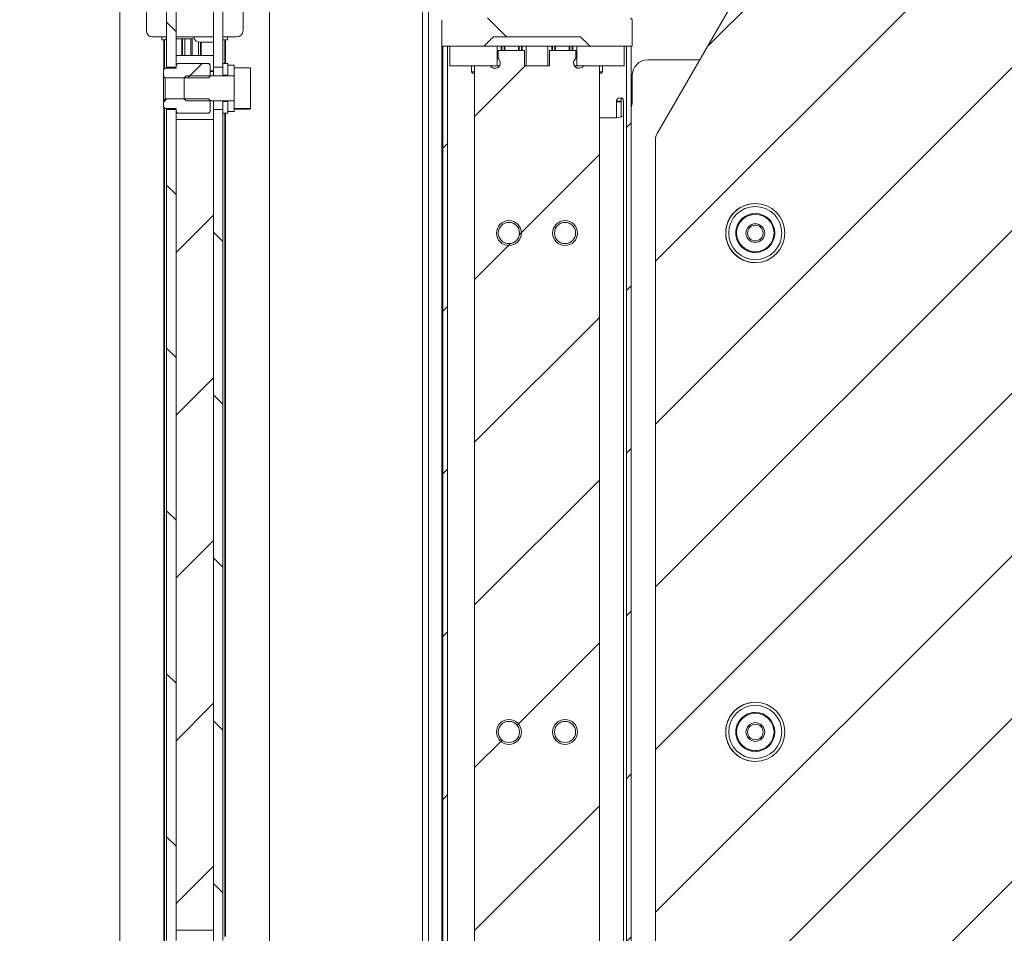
# Model space of a CAD drawing. Header units: millimetres. Extents: x 4 to 1188, y 1 to 840.
# Tile 182 of 256: x 660 to 702, y 373 to 412. Entities that reach past the tile are written whole.
import ezdxf

# ---------------------------------------------------------------- set-up
doc = ezdxf.new("R2010")
doc.units = ezdxf.units.MM
doc.layers.add('1', color=7, linetype='Continuous')
doc.styles.add('Arial Unicode MS', font='Arial Unicode MS')
doc.dimstyles.get("Standard").update_dxf_attribs({"dimtxt": 0.18, "dimasz": 0.18, "dimexe": 0.18, "dimexo": 0.0625, "dimgap": 0.09, "dimtad": 0, "dimtih": 1, "dimtoh": 1, "dimdec": 4, "dimzin": 0, "dimdsep": 46, "dimtxsty": 'Standard', "dimcen": 0.09, "dimadec": 0, "dimazin": 0, "dimtfac": 1, "dimtdec": 4, "dimtofl": 0, "dimtmove": 0, "dimatfit": 3, "dimfxl": 0, "dimtolj": 1, "dimtzin": 0, "dimarcsym": 0})

# ---------------------------------------------------------------- blocks, each defined once
blk = doc.blocks.new('_U9')
at = {"layer": '1', "color": 18, "lineweight": 35}
for p, q in [((765.566, 431.416), (765.566, 279.229)), ((687.293, 333.42), (687.293, 279.229)), ((687.293, 281.229), (765.566, 281.229))]:
    blk.add_line(p, q, dxfattribs=at)
at = {"layer": '1', "color": 18, "lineweight": 70}
for points in [[(687.293, 281.229), (690.793, 282.005), (690.793, 280.453)], [(765.566, 281.229), (762.066, 280.453), (762.066, 282.005)]]:
    blk.add_solid(points, dxfattribs=at)
at = {"layer": '1', "color": 18, "linetype": 'Continuous', "lineweight": 13, "insert": (723.242, 281.976), "char_height": 3, "attachment_point": 7, "line_spacing_factor": 1.047437, "style": 'Arial Unicode MS'}
blk.add_mtext('\\fArial Unicode MS|b0|i0;\\W1.0000;587', dxfattribs=at)
blk = doc.blocks.new('_U30')
at = {"layer": '1', "color": 18, "lineweight": 35}
for p, q in [((692.959, 533.086), (641.229, 533.086)), ((643.229, 533.086), (643.229, 331.751)), ((725.426, 331.751), (641.229, 331.751))]:
    blk.add_line(p, q, dxfattribs=at)
at = {"layer": '1', "color": 18, "lineweight": 70}
for points in [[(643.229, 533.086), (644.005, 529.586), (642.454, 529.586)], [(643.229, 331.751), (642.454, 335.251), (644.005, 335.251)]]:
    blk.add_solid(points, dxfattribs=at)
at = {"layer": '1', "color": 18, "linetype": 'Continuous', "lineweight": 13, "insert": (642.777, 428.042), "char_height": 3, "attachment_point": 7, "rotation": 90, "line_spacing_factor": 1.047437, "style": 'Arial Unicode MS'}
blk.add_mtext('\\fArial Unicode MS|b0|i0;\\W1.0000;1510', dxfattribs=at)

msp = doc.modelspace()

# ---------------------------------------------------------------- hatches: boundary and pattern name
at = {"layer": '1', "linetype": 'Continuous', "lineweight": 35}
h = msp.add_hatch(dxfattribs=at)
h.set_pattern_fill('ANSI31', color=154, scale=1.55, angle=-2.13e-14, style=0)
edge = h.paths.add_edge_path(flags=0)
edge.add_ellipse((691.5592, 360.4864), major_axis=(-1.2667, 0), ratio=1, start_angle=0, end_angle=360)
edge = h.paths.add_edge_path(flags=0)
edge.add_ellipse((691.5592, 381.8197), major_axis=(-1.2667, 0), ratio=1, start_angle=0, end_angle=360)
edge = h.paths.add_edge_path(flags=0)
edge.add_ellipse((691.5592, 403.153), major_axis=(-1.2667, 0), ratio=1, start_angle=0, end_angle=360)
edge = h.paths.add_edge_path(flags=0)
edge.add_line((687.2926, 334.4197), (687.2926, 407.146))
edge.add_ellipse((687.8259, 407.146), major_axis=(0.5333, 0), ratio=1, start_angle=150, end_angle=180, ccw=False)
edge.add_line((687.364, 407.4127), (691.2211, 414.0934))
edge.add_ellipse((690.7592, 414.36), major_axis=(0.5333, 0), ratio=1, start_angle=330, end_angle=360)
edge.add_line((691.2926, 414.36), (691.2926, 530.4197))
edge.add_ellipse((693.9592, 530.4197), major_axis=(2.6667, 0), ratio=1, start_angle=90, end_angle=180, ccw=False)
edge.add_line((693.9592, 533.0864), (762.8943, 533.0864))
edge.add_ellipse((762.8943, 530.4197), major_axis=(-2.6667, 0), ratio=1, start_angle=180, end_angle=270, ccw=False)
edge.add_line((765.561, 530.4197), (765.561, 334.4197))
edge.add_ellipse((762.8943, 334.4197), major_axis=(-2.6667, 0), ratio=1, start_angle=90, end_angle=180, ccw=False)
edge.add_line((762.8943, 331.753), (689.9592, 331.753))
edge.add_ellipse((689.9592, 334.4197), major_axis=(-2.6667, 0), ratio=1, start_angle=0, end_angle=90, ccw=False)
edge = h.paths.add_edge_path(flags=0)
edge.add_ellipse((691.5592, 339.153), major_axis=(-1.2667, 0), ratio=1, start_angle=0, end_angle=360)
h = msp.add_hatch(dxfattribs=at)
h.set_pattern_fill('ANSI31', color=154, scale=1.55, angle=89.9544, style=0)
edge = h.paths.add_edge_path(flags=0)
edge.add_line((684.3594, 412.343), (686.2927, 412.343))
edge.add_line((686.2927, 412.343), (686.2927, 411.143))
edge.add_line((686.2927, 411.143), (684.4927, 411.143))
edge.add_spline(control_points=[(684.4927, 411.143), (684.3594, 411.2764), (684.226, 411.4097), (684.0927, 411.543)], knot_values=[0, 0, 0, 0, 1, 1, 1, 1], degree=3, periodic=0)
edge.add_line((684.0927, 411.543), (680.3594, 411.543))
edge.add_spline(control_points=[(680.3594, 411.543), (680.226, 411.4097), (680.0927, 411.2764), (679.9594, 411.143)], knot_values=[0, 0, 0, 0, 1, 1, 1, 1], degree=3, periodic=0)
edge.add_line((679.9594, 411.143), (678.1594, 411.143))
edge.add_line((678.1594, 411.143), (678.1594, 412.343))
edge.add_line((678.1594, 412.343), (680.0927, 412.343))
edge.add_spline(control_points=[(680.0927, 412.343), (680.2705, 412.5208), (680.4483, 412.6986), (680.626, 412.8764)], knot_values=[0, 0, 0, 0, 1, 1, 1, 1], degree=3, periodic=0)
edge.add_line((680.626, 412.8764), (680.626, 413.3097))
edge.add_line((680.626, 413.3097), (681.0927, 413.3097))
edge.add_spline(control_points=[(681.0927, 413.3097), (681.0949, 413.3097), (681.0971, 413.3098), (681.1014, 413.3102), (681.1036, 413.3106), (681.11, 413.3118), (681.1142, 413.3131), (681.1202, 413.3156), (681.1222, 413.3165), (681.1261, 413.3186), (681.1279, 413.3197), (681.1334, 413.3234), (681.1367, 413.3261), (681.1414, 413.3307), (681.1429, 413.3324), (681.1456, 413.3358), (681.1469, 413.3375), (681.1505, 413.3429), (681.1526, 413.3468), (681.156, 413.3549), (681.1572, 413.3591), (681.1585, 413.3656), (681.1589, 413.3677), (681.1593, 413.3721), (681.1595, 413.3764), (681.1593, 413.3807), (681.1588, 413.3851), (681.1585, 413.3873), (681.1572, 413.3937), (681.156, 413.3979), (681.1535, 413.4039), (681.1525, 413.4059), (681.1505, 413.4098), (681.1493, 413.4116), (681.1457, 413.417), (681.143, 413.4204), (681.1383, 413.425), (681.1367, 413.4265), (681.1333, 413.4293), (681.1298, 413.4319), (681.1261, 413.4341), (681.1222, 413.4362), (681.1203, 413.4371), (681.1142, 413.4396), (681.11, 413.4409), (681.1036, 413.4422), (681.1015, 413.4425), (681.0982, 413.4428), (681.0971, 413.4429), (681.0949, 413.443), (681.0938, 413.443), (681.0927, 413.443)], knot_values=[0, 0, 0, 0, 0.03125, 0.03125, 0.0625, 0.0625, 0.125, 0.125, 0.15625, 0.15625, 0.1875, 0.1875, 0.25, 0.25, 0.28125, 0.28125, 0.3125, 0.3125, 0.375, 0.375, 0.4375, 0.4375, 0.46875, 0.46875, 0.5, 0.53125, 0.53125, 0.5625, 0.5625, 0.625, 0.625, 0.65625, 0.65625, 0.6875, 0.6875, 0.75, 0.75, 0.78125, 0.78125, 0.8125, 0.84375, 0.84375, 0.875, 0.875, 0.9375, 0.9375, 0.96875, 0.96875, 0.984375, 0.984375, 1, 1, 1, 1], degree=3, periodic=0)
edge.add_line((681.0927, 413.443), (681.0927, 415.7097))
edge.add_line((681.0927, 415.7097), (681.4323, 415.7097))
edge.add_spline(control_points=[(681.4323, 415.7097), (681.4345, 415.7097), (681.4367, 415.7098), (681.441, 415.7102), (681.4432, 415.7106), (681.4496, 415.7118), (681.4537, 415.7131), (681.4598, 415.7156), (681.4618, 415.7166), (681.4657, 415.7186), (681.4694, 415.7208), (681.4729, 415.7234), (681.4763, 415.7262), (681.4779, 415.7277), (681.481, 415.7308), (681.4825, 415.7324), (681.4852, 415.7358), (681.4866, 415.7376), (681.4902, 415.743), (681.4922, 415.7469), (681.4947, 415.7529), (681.4955, 415.755), (681.4967, 415.7592), (681.4973, 415.7613), (681.4985, 415.7677), (681.499, 415.772), (681.499, 415.7786), (681.4988, 415.7808), (681.4984, 415.7851), (681.4981, 415.7873), (681.4968, 415.7937), (681.4956, 415.7979), (681.4922, 415.806), (681.4901, 415.8098), (681.4865, 415.8152), (681.4852, 415.817), (681.4824, 415.8204), (681.4809, 415.822), (681.4763, 415.8266), (681.4729, 415.8294), (681.4675, 415.833), (681.4656, 415.8341), (681.4618, 415.8362), (681.4598, 415.8371), (681.4538, 415.8396), (681.4496, 415.8409), (681.4442, 415.842), (681.4431, 415.8422), (681.441, 415.8425), (681.4377, 415.8429), (681.4345, 415.843), (681.4323, 415.843)], knot_values=[0, 0, 0, 0, 0.03125, 0.03125, 0.0625, 0.0625, 0.125, 0.125, 0.15625, 0.15625, 0.1875, 0.21875, 0.21875, 0.25, 0.25, 0.28125, 0.28125, 0.3125, 0.3125, 0.375, 0.375, 0.40625, 0.40625, 0.4375, 0.4375, 0.5, 0.5, 0.53125, 0.53125, 0.5625, 0.5625, 0.625, 0.625, 0.6875, 0.6875, 0.71875, 0.71875, 0.75, 0.75, 0.8125, 0.8125, 0.84375, 0.84375, 0.875, 0.875, 0.9375, 0.9375, 0.953125, 0.953125, 0.96875, 1, 1, 1, 1], degree=3, periodic=0)
edge.add_line((681.4323, 415.843), (681.4327, 417.1964))
edge.add_spline(control_points=[(681.4327, 417.1964), (681.4772, 417.2408), (681.5216, 417.2853), (681.5661, 417.3297)], knot_values=[0, 0, 0, 0, 1, 1, 1, 1], degree=3, periodic=0)
edge.add_line((681.5661, 417.3297), (681.8227, 417.3297))
edge.add_line((681.8227, 417.3297), (681.8227, 417.1964))
edge.add_line((681.8227, 417.1964), (681.9594, 417.1964))
edge.add_line((681.9594, 417.1964), (681.9594, 416.5297))
edge.add_spline(control_points=[(681.9594, 416.5297), (682.0015, 416.5044), (682.0437, 416.4791), (682.0858, 416.4539), (682.1279, 416.4286), (682.17, 416.4033), (682.1811, 416.3967), (682.195, 416.3884), (682.1978, 416.3868), (682.2034, 416.3835), (682.2062, 416.3819), (682.2104, 416.3795), (682.2118, 416.3787), (682.2146, 416.3772), (682.2161, 416.3764), (682.219, 416.375), (682.2204, 416.3743), (682.2227, 416.3735), (682.2235, 416.3733), (682.2251, 416.373), (682.2259, 416.373), (682.2275, 416.3731), (682.2283, 416.3732), (682.2298, 416.3737), (682.2306, 416.3739), (682.2328, 416.3748), (682.2343, 416.3755), (682.2372, 416.377), (682.2386, 416.3778), (682.2414, 416.3793), (682.2428, 416.3801), (682.247, 416.3825), (682.2498, 416.3842), (682.2553, 416.3874), (682.2581, 416.389), (682.2719, 416.3972), (682.283, 416.4039), (682.3249, 416.429), (682.3668, 416.4542), (682.4088, 416.4794), (682.4507, 416.5045), (682.4926, 416.5297)], knot_values=[0, 0, 0, 0, 0.25, 0.25, 0.375, 0.375, 0.4375, 0.4375, 0.453125, 0.453125, 0.46875, 0.46875, 0.4765625, 0.4765625, 0.484375, 0.484375, 0.4921875, 0.4921875, 0.4960937, 0.4960937, 0.5, 0.5, 0.5039062, 0.5039062, 0.5078125, 0.5078125, 0.515625, 0.515625, 0.5234375, 0.5234375, 0.53125, 0.53125, 0.546875, 0.546875, 0.5625, 0.5625, 0.625, 0.625, 0.75, 0.75, 1, 1, 1, 1], degree=3, periodic=0)
edge.add_line((682.4926, 416.5297), (682.4926, 417.1964))
edge.add_line((682.4926, 417.1964), (682.6293, 417.1964))
edge.add_line((682.6293, 417.1964), (682.6293, 417.3297))
edge.add_line((682.6293, 417.3297), (682.886, 417.3297))
edge.add_spline(control_points=[(682.886, 417.3297), (682.9305, 417.2853), (682.9749, 417.2408), (683.0193, 417.1964)], knot_values=[0, 0, 0, 0, 1, 1, 1, 1], degree=3, periodic=0)
edge.add_line((683.0193, 417.1964), (683.0198, 415.843))
edge.add_spline(control_points=[(683.0198, 415.843), (683.0154, 415.843), (683.0111, 415.8426), (683.0046, 415.8413), (683.0025, 415.8408), (682.9983, 415.8395), (682.9942, 415.8381), (682.9903, 415.8362), (682.9865, 415.8342), (682.9846, 415.833), (682.9791, 415.8294), (682.9757, 415.8266), (682.9711, 415.822), (682.9697, 415.8204), (682.9669, 415.817), (682.9656, 415.8152), (682.9619, 415.8098), (682.9599, 415.806), (682.9574, 415.7999), (682.9566, 415.7978), (682.9553, 415.7937), (682.9543, 415.7894), (682.9536, 415.7851), (682.9532, 415.7808), (682.9531, 415.7786), (682.9531, 415.772), (682.9535, 415.7677), (682.9548, 415.7613), (682.9553, 415.7592), (682.9566, 415.755), (682.9573, 415.7529), (682.9598, 415.7469), (682.9619, 415.743), (682.9655, 415.7376), (682.9668, 415.7358), (682.9696, 415.7324), (682.9711, 415.7308), (682.9757, 415.7262), (682.979, 415.7234), (682.9845, 415.7198), (682.9864, 415.7186), (682.9902, 415.7166), (682.9922, 415.7156), (682.9963, 415.7139), (682.9983, 415.7132), (683.0025, 415.7119), (683.0067, 415.7109), (683.011, 415.7102), (683.0154, 415.7098), (683.0176, 415.7097), (683.0198, 415.7097)], knot_values=[0, 0, 0, 0, 0.0625, 0.0625, 0.09375, 0.09375, 0.125, 0.15625, 0.15625, 0.1875, 0.1875, 0.25, 0.25, 0.28125, 0.28125, 0.3125, 0.3125, 0.375, 0.375, 0.40625, 0.40625, 0.4375, 0.46875, 0.46875, 0.5, 0.5, 0.5625, 0.5625, 0.59375, 0.59375, 0.625, 0.625, 0.6875, 0.6875, 0.71875, 0.71875, 0.75, 0.75, 0.8125, 0.8125, 0.84375, 0.84375, 0.875, 0.875, 0.90625, 0.90625, 0.9375, 0.96875, 0.96875, 1, 1, 1, 1], degree=3, periodic=0)
edge.add_line((683.0198, 415.7097), (683.3593, 415.7097))
edge.add_line((683.3593, 415.7097), (683.3593, 413.443))
edge.add_spline(control_points=[(683.3593, 413.443), (683.355, 413.443), (683.3507, 413.4426), (683.3442, 413.4413), (683.3421, 413.4408), (683.3379, 413.4395), (683.3338, 413.4381), (683.3299, 413.4362), (683.327, 413.4347), (683.3261, 413.4341), (683.3242, 413.433), (683.3232, 413.4324), (683.3187, 413.4294), (683.3153, 413.4266), (683.3107, 413.422), (683.3092, 413.4204), (683.3071, 413.4178), (683.3065, 413.417), (683.3052, 413.4152), (683.3045, 413.4143), (683.3015, 413.4098), (683.2995, 413.406), (683.2969, 413.3999), (683.2962, 413.3978), (683.2949, 413.3937), (683.2944, 413.3915), (683.2931, 413.3851), (683.2927, 413.3808), (683.2927, 413.3742), (683.2928, 413.372), (683.2932, 413.3677), (683.2938, 413.3634), (683.2949, 413.3592), (683.2962, 413.355), (683.2969, 413.3529), (683.2994, 413.3469), (683.3015, 413.343), (683.3051, 413.3376), (683.3064, 413.3358), (683.3092, 413.3324), (683.3106, 413.3308), (683.3152, 413.3262), (683.3186, 413.3234), (683.3241, 413.3198), (683.3259, 413.3186), (683.3298, 413.3166), (683.3318, 413.3156), (683.3358, 413.3139), (683.3379, 413.3132), (683.3421, 413.3119), (683.3442, 413.3114), (683.3506, 413.3101), (683.3549, 413.3097), (683.3593, 413.3097)], knot_values=[0, 0, 0, 0, 0.0625, 0.0625, 0.09375, 0.09375, 0.125, 0.15625, 0.15625, 0.171875, 0.171875, 0.1875, 0.1875, 0.25, 0.25, 0.28125, 0.28125, 0.296875, 0.296875, 0.3125, 0.3125, 0.375, 0.375, 0.40625, 0.40625, 0.4375, 0.4375, 0.5, 0.5, 0.53125, 0.53125, 0.5625, 0.59375, 0.59375, 0.625, 0.625, 0.6875, 0.6875, 0.71875, 0.71875, 0.75, 0.75, 0.8125, 0.8125, 0.84375, 0.84375, 0.875, 0.875, 0.90625, 0.90625, 0.9375, 0.9375, 1, 1, 1, 1], degree=3, periodic=0)
edge.add_line((683.3593, 413.3097), (683.826, 413.3097))
edge.add_line((683.826, 413.3097), (683.826, 412.8764))
edge.add_spline(control_points=[(683.826, 412.8764), (684.0038, 412.6986), (684.1816, 412.5208), (684.3594, 412.343)], knot_values=[0, 0, 0, 0, 1, 1, 1, 1], degree=3, periodic=0)
h = msp.add_hatch(dxfattribs=at)
h.set_pattern_fill('ANSI31', color=154, scale=1.55, angle=89.9544, style=0)
h.paths.add_polyline_path([(666.3928, 333.7756), (666.7928, 333.7756), (666.7928, 328.342), (666.3928, 328.342)], flags=0)
h.paths.add_polyline_path([(666.7928, 372.9083), (666.3928, 372.9083), (666.3928, 408.4423), (666.7928, 408.4423)], flags=0)
h.paths.add_polyline_path([(666.7928, 410.2416), (666.3928, 410.2416), (666.3928, 415.6753), (666.7928, 415.6753)], flags=0)
h.paths.add_polyline_path([(666.7928, 335.575), (666.3928, 335.575), (666.3928, 371.109), (666.7928, 371.109)], flags=0)
h = msp.add_hatch(dxfattribs=at)
h.set_pattern_fill('ANSI31', color=154, scale=1.55, angle=89.9544, style=0)
h.paths.add_polyline_path([(668.7928, 410.2416), (668.3928, 410.2416), (668.3928, 415.6753), (668.7928, 415.6753)], flags=0)
h.paths.add_polyline_path([(668.3928, 371.109), (668.7928, 371.109), (668.7928, 335.575), (668.3928, 335.575)], flags=0)
h.paths.add_polyline_path([(668.3928, 333.7756), (668.7928, 333.7756), (668.7928, 328.342), (668.3928, 328.342)], flags=0)
h.paths.add_polyline_path([(668.3928, 408.4423), (668.7928, 408.4423), (668.7928, 372.9083), (668.3928, 372.9083)], flags=0)
h = msp.add_hatch(dxfattribs=at)
h.set_pattern_fill('ANSI31', color=154, scale=1.55, angle=-2.13e-14, style=0)
h.paths.add_polyline_path([(686.0479, 324.4764), (686.0479, 411.143), (686.2479, 411.143), (686.2479, 324.4764)], flags=0)
h.paths.add_polyline_path([(678.2039, 411.143), (678.4039, 411.143), (678.4039, 324.4764), (678.2039, 324.4764)], flags=0)
h = msp.add_hatch(dxfattribs=at)
h.set_pattern_fill('ANSI31', color=154, scale=1.55, angle=-2.13e-14, style=0)
edge = h.paths.add_edge_path(flags=0)
edge.add_line((684.6926, 327.5964), (684.6926, 324.9297))
edge.add_line((684.6926, 324.9297), (684.2174, 324.9297))
edge.add_ellipse((684.0259, 324.7964), major_axis=(-0.2333, 0), ratio=1, start_angle=214.8499, end_angle=415.1501)
edge.add_line((683.8926, 324.6049), (683.8926, 323.863))
edge.add_line((683.8926, 323.863), (680.5592, 323.863))
edge.add_line((680.5592, 323.863), (680.5592, 324.6049))
edge.add_ellipse((680.4259, 324.7964), major_axis=(-0.2333, 0), ratio=1, start_angle=124.8499, end_angle=325.1501)
edge.add_line((680.2344, 324.9297), (679.7592, 324.9297))
edge.add_line((679.7592, 324.9297), (679.7592, 327.5964))
edge.add_line((679.7592, 327.5964), (679.5592, 327.5964))
edge.add_line((679.5592, 327.5964), (679.5592, 410.2964))
edge.add_line((679.5592, 410.2964), (680.2344, 410.2964))
edge.add_ellipse((680.4259, 410.4297), major_axis=(-0.2333, 0), ratio=1, start_angle=34.8499, end_angle=235.1501)
edge.add_line((680.5592, 410.6212), (680.5592, 410.963))
edge.add_line((680.5592, 410.963), (681.6926, 410.963))
edge.add_line((681.6926, 410.963), (681.6926, 410.2964))
edge.add_line((681.6926, 410.2964), (682.7592, 410.2964))
edge.add_line((682.7592, 410.2964), (682.7592, 410.963))
edge.add_line((682.7592, 410.963), (683.8926, 410.963))
edge.add_line((683.8926, 410.963), (683.8926, 410.6212))
edge.add_ellipse((684.0259, 410.4297), major_axis=(-0.2333, 0), ratio=1, start_angle=304.8499, end_angle=505.1501)
edge.add_line((684.2174, 410.2964), (684.8926, 410.2964))
edge.add_line((684.8926, 410.2964), (684.8926, 327.5964))
edge.add_line((684.8926, 327.5964), (684.6926, 327.5964))
edge = h.paths.add_edge_path(flags=0)
edge.add_ellipse((681.0259, 339.153), major_axis=(0.4533, 0), ratio=1, start_angle=0, end_angle=360)
edge = h.paths.add_edge_path(flags=0)
edge.add_ellipse((683.4259, 339.153), major_axis=(0.4533, 0), ratio=1, start_angle=0, end_angle=360)
edge = h.paths.add_edge_path(flags=0)
edge.add_ellipse((681.0259, 360.4864), major_axis=(0.4533, 0), ratio=1, start_angle=0, end_angle=360)
edge = h.paths.add_edge_path(flags=0)
edge.add_ellipse((683.4259, 360.4864), major_axis=(0.4533, 0), ratio=1, start_angle=0, end_angle=360)
edge = h.paths.add_edge_path(flags=0)
edge.add_ellipse((681.0259, 381.8197), major_axis=(0.4533, 0), ratio=1, start_angle=0, end_angle=360)
edge = h.paths.add_edge_path(flags=0)
edge.add_ellipse((683.4259, 381.8197), major_axis=(0.4533, 0), ratio=1, start_angle=0, end_angle=360)
edge = h.paths.add_edge_path(flags=0)
edge.add_ellipse((683.4259, 403.153), major_axis=(0.4533, 0), ratio=1, start_angle=0, end_angle=360)
edge = h.paths.add_edge_path(flags=0)
edge.add_ellipse((681.0259, 403.153), major_axis=(0.4533, 0), ratio=1, start_angle=0, end_angle=360)
h = msp.add_hatch(dxfattribs=at)
h.set_pattern_fill('ANSI31', color=154, scale=1.55, angle=-2.13e-14, style=0)
h.paths.add_polyline_path([(666.2595, 410.2016), (666.7928, 410.2016), (666.7928, 410.4), (668.2595, 410.4), (668.2595, 409.7946), (666.2595, 409.7946)], flags=0)
h.paths.add_polyline_path([(668.2595, 408.2839), (666.7928, 408.2839), (666.7928, 408.4823), (666.2595, 408.4823), (666.2595, 408.8893), (668.2595, 408.8893)], flags=0)
h = msp.add_hatch(dxfattribs=at)
h.set_pattern_fill('ANSI31', color=154, scale=1.55, angle=-2.13e-14, style=0)
h.paths.add_polyline_path([(669.0061, 410.4083), (669.0061, 409.9014), (668.7928, 409.9014), (668.7928, 410.4083)], flags=0)
h.paths.add_polyline_path([(669.0061, 408.7825), (669.0061, 408.2756), (668.7928, 408.2756), (668.7928, 408.7825)], flags=0)
h = msp.add_hatch(dxfattribs=at)
h.set_pattern_fill('ANSI31', color=154, scale=1.55, angle=29.9848, style=0)
h.paths.add_polyline_path([(669.2728, 409.8747), (669.0061, 409.8747), (669.0061, 410.3283), (669.2728, 410.3283)], flags=0)
h.paths.add_polyline_path([(669.0061, 408.8092), (669.2728, 408.8092), (669.2728, 408.3556), (669.0061, 408.3556)], flags=0)
h = msp.add_hatch(dxfattribs=at)
h.set_pattern_fill('ANSI31', color=154, scale=1.55, angle=-2.13e-14, style=0)
h.paths.add_polyline_path([(669.9795, 410.2113), (669.9795, 408.4753), (669.2728, 408.4753), (669.2728, 410.2113)], flags=0)
h = msp.add_hatch(dxfattribs=at)
h.set_pattern_fill('ANSI31', color=154, scale=1.55, angle=-2.13e-14, style=0)
h.paths.add_polyline_path([(668.3928, 373.342), (666.7928, 373.342), (666.7928, 408.0086), (668.3928, 408.0086)], flags=0)
h.paths.add_polyline_path([(666.7928, 370.6753), (668.3928, 370.6753), (668.3928, 336.0086), (666.7928, 336.0086)], flags=0)
h = msp.add_hatch(dxfattribs=at)
h.set_pattern_fill('ANSI31', color=154, scale=1.55, angle=-2.13e-14, style=0)
edge = h.paths.add_edge_path(flags=0)
edge.add_ellipse((691.5592, 403.153), major_axis=(0.8, 0), ratio=1, start_angle=0, end_angle=360)
edge = h.paths.add_edge_path(flags=0)
edge.add_ellipse((691.5599, 403.1495), major_axis=(0.3333, 0), ratio=1, start_angle=0, end_angle=360)
h = msp.add_hatch(dxfattribs=at)
h.set_pattern_fill('ANSI31', color=154, scale=1.55, angle=-2.13e-14, style=0)
edge = h.paths.add_edge_path(flags=0)
edge.add_ellipse((691.5592, 381.8197), major_axis=(0.8, 0), ratio=1, start_angle=0, end_angle=360)
edge = h.paths.add_edge_path(flags=0)
edge.add_ellipse((691.5599, 381.8161), major_axis=(0.3333, 0), ratio=1, start_angle=0, end_angle=360)

# ---------------------------------------------------------------- linework, layer by layer
at = {"layer": '1', "color": 154, "linetype": 'Continuous', "lineweight": 13}
for p, q in [((677.333, 326.0564), (677.333, 416.1764)), ((677.5906, 326.0564), (677.5906, 416.1764)), ((666.3928, 410.2416), (666.3928, 415.6753)), ((666.7928, 415.6753), (666.7928, 410.2416)), ((668.3928, 410.2416), (668.3928, 415.6753)), ((668.7928, 415.6753), (668.7928, 410.2416)), ((664.3928, 415.4086), (664.3928, 328.6086)), ((670.7928, 328.6086), (670.7928, 415.4086)), ((687.364, 407.4127), (691.2211, 414.0934)), ((665.5261, 413.2753), (665.5261, 411.8086)), ((669.6595, 413.2753), (669.6595, 411.8086)), ((678.1594, 411.143), (678.1594, 412.2764)), ((686.2927, 411.143), (686.2927, 412.2764)), ((686.2927, 412.2764), (686.2927, 411.143)), ((665.7928, 411.542), (666.3928, 411.542)), ((666.1928, 411.542), (666.1928, 411.4086)), ((666.2861, 411.4086), (666.1928, 411.4086)), ((666.3928, 411.4086), (666.2861, 411.4086)), ((666.7928, 411.542), (668.3928, 411.542)), ((667.4595, 411.4553), (666.7928, 411.4553)), ((667.1661, 410.7418), (667.1661, 411.4548)), ((667.4328, 410.7418), (667.4328, 411.4548)), ((667.485, 411.457), (667.485, 410.7416)), ((667.7517, 411.318), (667.7517, 410.7416)), ((667.8184, 411.3097), (668.3928, 411.3097)), ((668.7928, 411.542), (669.3928, 411.542)), ((668.7928, 411.4086), (668.8995, 411.4086)), ((668.8995, 411.4086), (668.9928, 411.4086)), ((668.9928, 411.4086), (668.9928, 411.542)), ((684.0927, 411.543), (680.3594, 411.543)), ((679.9594, 411.143), (678.1594, 411.143)), ((678.186, 325.7897), (678.186, 411.143)), ((678.2039, 411.143), (678.2039, 328.3412)), ((678.2039, 411.143), (678.4039, 411.143)), ((678.2039, 324.4764), (678.2039, 411.143)), ((678.4039, 411.143), (678.4039, 324.4764)), ((678.4926, 411.143), (680.5259, 411.143)), ((678.4926, 410.2964), (678.4926, 411.143)), ((680.5259, 411.143), (680.5259, 410.2964)), ((680.5259, 411.143), (680.526, 411.143)), ((680.526, 411.143), (680.7093, 411.143)), ((680.526, 410.2964), (680.526, 411.143)), ((680.5592, 410.6212), (680.5592, 410.963)), ((680.5592, 410.963), (681.6926, 410.963)), ((680.7093, 411.143), (680.8315, 411.143)), ((680.8315, 411.143), (681.4539, 411.143)), ((681.4539, 411.143), (681.5761, 411.143)), ((681.7592, 411.143), (681.5761, 411.143)), ((681.6926, 410.963), (681.6926, 410.2964)), ((681.6926, 410.963), (681.6927, 410.963)), ((681.6927, 410.963), (681.6927, 410.2964)), ((681.7592, 411.143), (682.6926, 411.143)), ((681.7592, 410.2964), (681.7592, 411.143)), ((682.6926, 411.143), (682.6926, 410.2964)), ((682.6926, 411.143), (682.876, 411.143)), ((682.6926, 411.143), (682.6927, 411.143)), ((682.6927, 410.2964), (682.6927, 411.143)), ((682.7592, 410.2964), (682.7592, 410.963)), ((682.7592, 410.963), (683.8926, 410.963)), ((682.876, 411.143), (682.9982, 411.143)), ((682.9982, 411.143), (683.6205, 411.143)), ((683.6205, 411.143), (683.7427, 411.143)), ((683.9258, 411.143), (683.7427, 411.143)), ((683.8926, 410.963), (683.8926, 410.6212)), ((683.8927, 410.963), (683.8926, 410.963)), ((683.8927, 410.6212), (683.8927, 410.963)), ((683.9259, 410.2964), (683.9259, 411.143)), ((683.9259, 411.143), (685.9592, 411.143)), ((686.2927, 411.143), (684.4927, 411.143)), ((685.9592, 411.143), (685.9592, 410.2964)), ((686.0479, 324.4764), (686.0479, 411.143)), ((686.0479, 411.143), (686.2479, 411.143)), ((686.2479, 408.5119), (686.2479, 411.143)), ((686.2479, 411.143), (686.2479, 324.4764)), ((666.7928, 410.742), (668.3928, 410.742)), ((683.8927, 410.6212), (683.8926, 410.6212)), ((689.1772, 410.553), (686.9594, 410.553)), ((666.3261, 410.202), (666.2595, 410.1353)), ((666.2595, 410.1353), (666.2595, 410.1349)), ((666.2595, 409.8614), (666.2595, 410.1349)), ((666.7928, 410.202), (666.3261, 410.202)), ((666.3261, 410.2016), (666.3261, 410.202)), ((666.3261, 410.2016), (666.7928, 410.2016)), ((666.7928, 410.2416), (666.3928, 410.2416)), ((666.3928, 410.2416), (666.3928, 410.2019)), ((666.8595, 410.4003), (666.7928, 410.3336)), ((666.7928, 410.2016), (666.7928, 410.3333)), ((668.1928, 410.4003), (666.8595, 410.4003)), ((666.8595, 410.4), (666.8595, 410.4003)), ((666.8595, 410.4), (668.1928, 410.4)), ((668.2595, 410.3336), (668.1928, 410.4003)), ((668.1928, 410.4), (668.1928, 410.4003)), ((668.2595, 410.3336), (668.2595, 410.3333)), ((668.2595, 410.3333), (668.2595, 409.8614)), ((668.7928, 410.2416), (668.3928, 410.2416)), ((668.3928, 409.8753), (668.3928, 410.2416)), ((669.0061, 410.4086), (668.7928, 410.4086)), ((668.7928, 410.4083), (669.0061, 410.4083)), ((668.7928, 409.9014), (668.7928, 410.4083)), ((669.0061, 410.4083), (669.0061, 410.4086)), ((669.0061, 410.4083), (669.0061, 409.9014)), ((669.2728, 410.3286), (669.0061, 410.3286)), ((669.0061, 409.8747), (669.0061, 410.3283)), ((669.0061, 410.3283), (669.2728, 410.3283)), ((669.2728, 410.3286), (669.2728, 410.3283)), ((669.2728, 410.3283), (669.2728, 409.8747)), ((669.2728, 410.2073), (669.2745, 410.2113)), ((669.2728, 408.4756), (669.2728, 410.2083)), ((669.2745, 410.2113), (669.9777, 410.2113)), ((669.9777, 410.2113), (669.9795, 410.2073)), ((669.9795, 410.2083), (669.9795, 408.4756)), ((680.5259, 410.2964), (678.4926, 410.2964)), ((679.4194, 410.2964), (679.4194, 410.043)), ((679.4194, 410.043), (679.466, 409.9964)), ((679.4194, 410.043), (679.5593, 410.043)), ((679.5592, 327.5964), (679.5592, 410.2964)), ((679.5592, 410.2964), (680.2344, 410.2964)), ((680.5259, 410.2964), (680.526, 410.2964)), ((680.526, 410.2964), (680.6174, 410.2964)), ((681.6926, 410.2964), (682.7592, 410.2964)), ((682.6926, 410.2964), (681.7592, 410.2964)), ((683.9259, 410.2964), (683.8345, 410.2964)), ((685.9592, 410.2964), (683.9259, 410.2964)), ((684.2174, 410.2964), (684.8926, 410.2964)), ((684.8926, 410.2964), (684.8926, 327.5964)), ((684.8943, 410.043), (685.0334, 410.043)), ((684.9867, 409.9964), (685.0334, 410.043)), ((685.0334, 410.043), (685.0334, 410.2964)), ((666.2595, 408.8225), (666.2595, 409.8614)), ((668.1928, 409.7946), (666.3261, 409.7946)), ((666.3261, 409.7946), (666.3261, 408.8893)), ((667.1421, 409.7946), (667.1395, 409.792)), ((667.1395, 409.7913), (667.1395, 409.792)), ((667.1395, 408.8926), (667.1395, 409.7913)), ((667.2228, 409.8747), (669.2728, 409.8747)), ((669.0061, 409.8753), (668.2595, 409.8753)), ((669.0061, 409.9014), (668.7928, 409.9014)), ((668.7928, 409.8753), (668.7928, 409.9014)), ((669.2728, 409.8747), (669.0061, 409.8747)), ((669.2728, 409.8747), (669.2728, 408.8092)), ((679.466, 409.9964), (679.5592, 409.9964)), ((684.8942, 409.9964), (684.9867, 409.9964)), ((686.2927, 408.753), (686.2927, 409.8864)), ((666.2595, 408.549), (666.2595, 408.8225)), ((666.3261, 408.8893), (668.1928, 408.8893)), ((667.1395, 408.892), (667.1395, 408.8926)), ((667.1395, 408.892), (667.1421, 408.8893)), ((669.2728, 408.8092), (667.2228, 408.8092)), ((668.2595, 408.8225), (668.2595, 408.3506)), ((668.2595, 408.8086), (669.0061, 408.8086)), ((668.3928, 408.4423), (668.3928, 408.8087)), ((668.7928, 408.7825), (668.7928, 408.8086)), ((668.7928, 408.2756), (668.7928, 408.7825)), ((668.7928, 408.7825), (669.0061, 408.7825)), ((669.0061, 408.8092), (669.2728, 408.8092)), ((669.0061, 408.3556), (669.0061, 408.8092)), ((669.0061, 408.7825), (669.0061, 408.2756)), ((669.2728, 408.8092), (669.2728, 408.3556)), ((685.6308, 408.0855), (685.6308, 408.783)), ((685.6895, 408.9164), (685.8807, 408.9164)), ((685.8185, 408.1144), (685.8185, 408.783)), ((685.9176, 408.783), (685.9176, 324.8767)), ((666.2595, 408.549), (666.2595, 408.5486)), ((666.2595, 408.5486), (666.3261, 408.482)), ((666.7928, 408.4823), (666.3261, 408.4823)), ((666.3261, 408.482), (666.3261, 408.4823)), ((666.3261, 408.482), (666.7928, 408.482)), ((666.3928, 408.482), (666.3928, 408.4423)), ((666.3928, 372.9083), (666.3928, 408.4423)), ((666.3928, 408.4423), (666.7928, 408.4423)), ((666.7928, 408.3506), (666.7928, 408.4823)), ((666.7928, 408.4423), (666.7928, 372.9083)), ((666.7928, 408.3503), (666.8595, 408.2836)), ((668.1928, 408.2836), (668.2595, 408.3503)), ((668.2595, 408.3506), (668.2595, 408.3503)), ((668.3928, 408.4423), (668.7928, 408.4423)), ((668.3928, 372.9083), (668.3928, 408.4423)), ((668.7928, 408.4423), (668.7928, 372.9083)), ((669.2728, 408.3556), (669.0061, 408.3556)), ((669.0061, 408.3553), (669.2728, 408.3553)), ((669.2728, 408.3556), (669.2728, 408.3553)), ((669.9793, 408.4753), (669.273, 408.4753)), ((669.9021, 408.449), (669.3502, 408.449)), ((666.7928, 373.342), (666.7928, 408.0086)), ((666.7928, 408.0086), (668.3928, 408.0086)), ((668.1928, 408.2839), (666.8595, 408.2839)), ((666.8595, 408.2836), (666.8595, 408.2839)), ((666.8595, 408.2836), (668.1928, 408.2836)), ((668.1928, 408.2836), (668.1928, 408.2839)), ((668.3928, 408.0086), (668.3928, 373.342)), ((669.0061, 408.2756), (668.7928, 408.2756)), ((668.7928, 408.2753), (669.0061, 408.2753)), ((669.0061, 408.2753), (669.0061, 408.2756)), ((684.8927, 408.0864), (685.6261, 408.0864)), ((684.8927, 407.2864), (684.8927, 335.0197)), ((684.8927, 407.2864), (684.8927, 335.0197)), ((687.2926, 334.4197), (687.2926, 407.146)), ((691.5594, 404.2864), (691.5592, 404.2864)), ((691.5594, 403.953), (691.5592, 403.953)), ((691.5592, 402.353), (691.5594, 402.353)), ((691.5592, 402.0197), (691.5594, 402.0197)), ((691.5594, 382.953), (691.5592, 382.953)), ((691.5594, 382.6197), (691.5592, 382.6197)), ((691.5592, 381.0197), (691.5594, 381.0197)), ((691.5592, 380.6864), (691.5594, 380.6864)), ((668.3928, 373.342), (666.7928, 373.342))]:
    msp.add_line(p, q, dxfattribs=at)
at = {"layer": '1', "color": 154, "linetype": 'Continuous', "lineweight": 35}
for p, q in [((666.2861, 411.4086), (666.2861, 410.1614)), ((667.0595, 410.7419), (667.0595, 411.4543)), ((667.8584, 411.3084), (667.8584, 410.7418)), ((668.8995, 410.4076), (668.8995, 411.4086)), ((678.1733, 411.1426), (678.1733, 325.7897)), ((680.7093, 410.963), (680.7093, 411.143)), ((680.8315, 411.143), (680.8315, 410.963)), ((681.4539, 410.963), (681.4539, 411.143)), ((681.5761, 411.143), (681.5761, 410.963)), ((682.876, 410.963), (682.876, 411.143)), ((682.9982, 411.143), (682.9982, 410.963)), ((683.6205, 410.963), (683.6205, 411.143)), ((683.7427, 411.143), (683.7427, 410.963)), ((668.3928, 410.0753), (668.2595, 410.0753)), ((685.8185, 408.783), (685.6308, 408.783)), ((666.2861, 408.5213), (666.2861, 372.8274)), ((668.8995, 373.0749), (668.8995, 408.2751)), ((684.8927, 407.2864), (684.8927, 407.2864))]:
    msp.add_line(p, q, dxfattribs=at)
at = {"layer": '1', "color": 154, "linetype": 'Continuous', "lineweight": 13}
for centre, radius, start, end in [((665.7928, 411.8086), 0.2667, 180, 270), ((669.3928, 411.8086), 0.2667, 270, 0), ((666.3928, 411.322), 0.1333, 90, 139.45781), ((667.4595, 411.5886), 0.1333, 270, 320.20734), ((667.8184, 411.5764), 0.2667, 187.41516, 270)]:
    msp.add_arc(centre, radius, start, end, dxfattribs=at)
for centre, major_axis, start_param, end_param in [((680.4259, 410.4297), (-0.2333, 0), 0.6082456, 4.1041434), ((684.026, 410.4297), (0, 0.2333), 0.6082456, 3.1415698), ((684.0259, 410.4297), (-0.2333, 0), 5.3206346, 8.8165324), ((686.9594, 409.8864), (0, -0.6667), 3.1415927, 4.712389), ((680.426, 410.4297), (0, -0.2333), 5.3206346, 6.2832082), ((685.6261, 408.753), (0, 0.6667), 4.3435709, 4.712389), ((685.6261, 408.753), (0, 0.6667), 3.1415927, 3.594252), ((687.8259, 407.146), (0.5333, 0), 2.6179939, 3.1415927), ((691.5593, 403.153), (0, 1.2667), 0, 3.1415927), ((691.5594, 403.153), (0, 1.1333), 4.712389, 6.2831853), ((691.5594, 403.153), (0, 0.8333), 0, 3.1415927), ((691.5594, 403.153), (0, 1.1333), 3.1415927, 4.712389), ((691.5593, 381.8197), (0, 1.2667), 0, 3.1415927), ((691.5594, 381.8197), (0, 0.8333), 0, 3.1415927), ((691.5594, 381.8197), (0, 1.1333), 4.712389, 6.2831853), ((691.5594, 381.8197), (0, 1.1333), 3.1415927, 4.712389), ((691.5594, 381.8197), (0, -0.8), 1.5025649, 1.5707963), ((691.5594, 381.8197), (0, -0.8), 0, 0.2794054)]:
    msp.add_ellipse(centre, major_axis=major_axis, ratio=1, start_param=start_param, end_param=end_param, dxfattribs=at)
for centre, major_axis in [((691.5592, 403.153), (-1.2667, 0)), ((691.5592, 403.153), (-1.1333, 0)), ((691.5592, 403.153), (-0.8333, 0)), ((691.5592, 403.153), (0.8, 0)), ((681.0259, 403.153), (0.5333, 0)), ((681.0259, 403.153), (0.4533, 0)), ((683.4259, 403.153), (0.5333, 0)), ((683.4259, 403.153), (0.4533, 0)), ((691.5599, 403.1495), (-0.4, 0)), ((691.5599, 403.1495), (0.3333, 0)), ((691.5592, 381.8197), (-1.2667, 0)), ((691.5592, 381.8197), (-1.1333, 0)), ((691.5592, 381.8197), (-0.8333, 0)), ((681.0259, 381.8197), (0.5333, 0)), ((681.0259, 381.8197), (0.4533, 0)), ((683.4259, 381.8197), (0.5333, 0)), ((683.4259, 381.8197), (0.4533, 0)), ((691.5592, 381.8197), (0.8, 0)), ((691.5599, 381.8161), (-0.4, 0)), ((691.5599, 381.8161), (0.3333, 0))]:
    msp.add_ellipse(centre, major_axis=major_axis, ratio=1, dxfattribs=at)
for points, degree in [([(686.226, 412.343), (686.2482, 412.3208), (686.2705, 412.2986), (686.2927, 412.2764)], 3), ([(680.3594, 411.543), (680.226, 411.4097), (680.0927, 411.2764), (679.9594, 411.143)], 3), ([(684.4927, 411.143), (684.3594, 411.2764), (684.226, 411.4097), (684.0927, 411.543)], 3), ([(666.2595, 410.1349), (666.2817, 410.1571), (666.3039, 410.1794), (666.3261, 410.2016)], 3), ([(666.7928, 410.3333), (666.815, 410.3555), (666.8372, 410.3778), (666.8595, 410.4)], 3), ([(668.1928, 410.4), (668.215, 410.3778), (668.2372, 410.3555), (668.2595, 410.3333)], 3), ([(669.2728, 410.2083), (669.2734, 410.2093), (669.274, 410.2103), (669.2745, 410.2113)], 3), ([(669.9777, 410.2113), (669.9783, 410.2103), (669.9789, 410.2093), (669.9795, 410.2083)], 3), ([(684.8927, 410.2964), (684.8927, 327.5964)], 1), ([(666.3261, 409.7946), (666.3039, 409.8169), (666.2817, 409.8391), (666.2595, 409.8614)], 3), ([(667.1395, 409.7913), (667.1672, 409.8191), (667.195, 409.8469), (667.2228, 409.8747)], 3), ([(668.2595, 409.8614), (668.2372, 409.8391), (668.215, 409.8169), (668.1928, 409.7946)], 3), ([(666.2595, 408.8225), (666.2817, 408.8448), (666.3039, 408.867), (666.3261, 408.8893)], 3), ([(667.2228, 408.8092), (667.195, 408.837), (667.1672, 408.8648), (667.1395, 408.8926)], 3), ([(668.1928, 408.8893), (668.215, 408.867), (668.2372, 408.8448), (668.2595, 408.8225)], 3), ([(666.3261, 408.4823), (666.3039, 408.5045), (666.2817, 408.5268), (666.2595, 408.549)], 3), ([(666.8595, 408.2839), (666.8372, 408.3061), (666.815, 408.3284), (666.7928, 408.3506)], 3), ([(668.2595, 408.3506), (668.2372, 408.3284), (668.215, 408.3061), (668.1928, 408.2839)], 3), ([(669.273, 408.4753), (669.2729, 408.4754), (669.2729, 408.4755), (669.2728, 408.4756)], 3), ([(669.9795, 408.4756), (669.9794, 408.4755), (669.9793, 408.4754), (669.9793, 408.4753)], 3)]:
    msp.add_open_spline(points, degree=degree, dxfattribs=at)
for points, knots in [([(685.6308, 408.783), (685.6308, 408.7919), (685.6312, 408.8005), (685.6324, 408.8133), (685.6328, 408.8175), (685.6337, 408.8238), (685.634, 408.8259), (685.6347, 408.8301), (685.6351, 408.8321), (685.637, 408.8422), (685.6388, 408.8499), (685.6416, 408.8589), (685.6421, 408.8607), (685.6433, 408.8642), (685.6439, 408.866), (685.6458, 408.8711), (685.6471, 408.8743), (685.6512, 408.8835), (685.6542, 408.889), (685.6582, 408.8951), (685.6591, 408.8963), (685.6607, 408.8985), (685.6632, 408.9017), (685.6675, 408.9064), (685.6711, 408.9093), (685.6738, 408.9112), (685.6747, 408.9118), (685.6765, 408.9129), (685.6774, 408.9134), (685.6821, 408.9155), (685.6858, 408.9164), (685.6895, 408.9164)], [0, 0, 0, 0, 0.125, 0.125, 0.1875, 0.1875, 0.21875, 0.21875, 0.25, 0.25, 0.375, 0.375, 0.40625, 0.40625, 0.4375, 0.4375, 0.5, 0.5, 0.625, 0.625, 0.65625, 0.65625, 0.6875, 0.75, 0.8125, 0.8125, 0.84375, 0.84375, 0.875, 0.875, 1, 1, 1, 1]), ([(685.8766, 408.9164), (685.8729, 408.9164), (685.8693, 408.9155), (685.8638, 408.913), (685.862, 408.9119), (685.8584, 408.9094), (685.8566, 408.9079), (685.8514, 408.9029), (685.8481, 408.8988), (685.8441, 408.8928), (685.8433, 408.8915), (685.8418, 408.8889), (685.841, 408.8876), (685.8388, 408.8834), (685.8374, 408.8805), (685.8333, 408.8713), (685.8308, 408.8646), (685.8281, 408.8555), (685.8276, 408.8536), (685.8266, 408.8499), (685.8251, 408.8441), (685.823, 408.8343), (685.8217, 408.8261), (685.8208, 408.8199), (685.8206, 408.8178), (685.8201, 408.8135), (685.8199, 408.8114), (685.8189, 408.8006), (685.8185, 408.7919), (685.8185, 408.783)], [0, 0, 0, 0, 0.125, 0.125, 0.1875, 0.1875, 0.25, 0.25, 0.375, 0.375, 0.40625, 0.40625, 0.4375, 0.4375, 0.5, 0.5, 0.625, 0.625, 0.65625, 0.65625, 0.6875, 0.75, 0.8125, 0.8125, 0.84375, 0.84375, 0.875, 0.875, 1, 1, 1, 1]), ([(685.8807, 408.9164), (685.8833, 408.9164), (685.8858, 408.9155), (685.8895, 408.913), (685.8907, 408.9119), (685.8931, 408.9094), (685.8942, 408.9079), (685.8976, 408.9029), (685.8997, 408.8988), (685.9022, 408.8928), (685.9027, 408.8915), (685.9037, 408.8889), (685.9042, 408.8876), (685.9055, 408.8834), (685.9064, 408.8805), (685.9089, 408.8713), (685.9104, 408.8646), (685.912, 408.8555), (685.9123, 408.8536), (685.9129, 408.8499), (685.9138, 408.8441), (685.915, 408.8343), (685.9158, 408.8261), (685.9163, 408.8199), (685.9164, 408.8178), (685.9167, 408.8135), (685.9168, 408.8114), (685.9174, 408.8006), (685.9176, 408.7919), (685.9176, 408.783)], [0, 0, 0, 0, 0.125, 0.125, 0.1875, 0.1875, 0.25, 0.25, 0.375, 0.375, 0.40625, 0.40625, 0.4375, 0.4375, 0.5, 0.5, 0.625, 0.625, 0.65625, 0.65625, 0.6875, 0.75, 0.8125, 0.8125, 0.84375, 0.84375, 0.875, 0.875, 1, 1, 1, 1]), ([(669.273, 408.4753), (669.273, 408.4752), (669.2731, 408.475), (669.2734, 408.4743), (669.2737, 408.4737), (669.2751, 408.4719), (669.2764, 408.4708), (669.2817, 408.4673), (669.287, 408.465), (669.3072, 408.4581), (669.3266, 408.4535), (669.3502, 408.449)], [0, 0, 0, 0, 0.0180033, 0.0180033, 0.0834697, 0.0834697, 0.2144026, 0.2144026, 0.4762684, 0.4762684, 1, 1, 1, 1]), ([(669.9021, 408.449), (669.9257, 408.4536), (669.9452, 408.4581), (669.9654, 408.465), (669.9706, 408.4673), (669.977, 408.4715), (669.9788, 408.4734), (669.9793, 408.4753)], [0, 0, 0, 0, 0.5236973, 0.5236973, 0.785546, 0.785546, 1, 1, 1, 1])]:
    msp.add_open_spline(points, degree=3, knots=knots, dxfattribs=at)

# ---------------------------------------------------------------- dimensions: what is measured, and where the dimension line sits
at = {"layer": '1', "color": 18, "linetype": 'Continuous', "lineweight": 13}
dim = msp.add_linear_dim(base=(643.2295, 331.7513), p1=(728.4268, 533.0864), p2=(726.4264, 331.7513), angle=90, dimstyle='Standard', override={"dimtxt": 3, "dimasz": 3.5, "dimexe": 2, "dimexo": 1, "dimgap": 1.5, "dimtad": 1, "dimtih": 0, "dimtoh": 0, "dimdec": 0, "dimlfac": 7.5, "dimzin": 8, "dimdsep": 44, "dimlunit": 2, "dimtxsty": 'Arial Unicode MS', "dimsah": 1, "dimse1": 0, "dimse2": 0, "dimsd1": 0, "dimsd2": 0, "dimclrd": 18, "dimclre": 18, "dimclrt": 18, "dimtol": 0, "dimtm": -0.1, "dimtfac": 0.666667, "dimtdec": 2, "dimtofl": 1, "dimtmove": 0, "dimtzin": 8, "dimlwd": 35, "dimlwe": 35}, dxfattribs=at)
dim.commit()
dim.dimension.update_dxf_attribs({"geometry": '_U30', "text_midpoint": (643.2295, 432.4188), "dimtype": 160})
dim = msp.add_linear_dim(base=(765.5658, 281.2286), p1=(687.2926, 370.7829), p2=(765.5658, 432.4159), dimstyle='Standard', override={"dimtxt": 3, "dimasz": 3.5, "dimexe": 2, "dimexo": 1, "dimgap": 1.5, "dimtad": 1, "dimtih": 1, "dimtoh": 0, "dimdec": 0, "dimlfac": 7.5, "dimzin": 8, "dimdsep": 44, "dimlunit": 2, "dimtxsty": 'Arial Unicode MS', "dimsah": 1, "dimse1": 0, "dimse2": 0, "dimsd1": 0, "dimsd2": 0, "dimclrd": 18, "dimclre": 18, "dimclrt": 18, "dimtol": 0, "dimtm": -0.1, "dimtfac": 0.666667, "dimtdec": 2, "dimtofl": 1, "dimtmove": 0, "dimtzin": 8, "dimlwd": 35, "dimlwe": 35}, dxfattribs=at)
dim.commit()
dim.dimension.update_dxf_attribs({"geometry": '_U9', "text_midpoint": (726.4292, 281.2286), "dimtype": 160})

doc.saveas('drawing.dxf')
